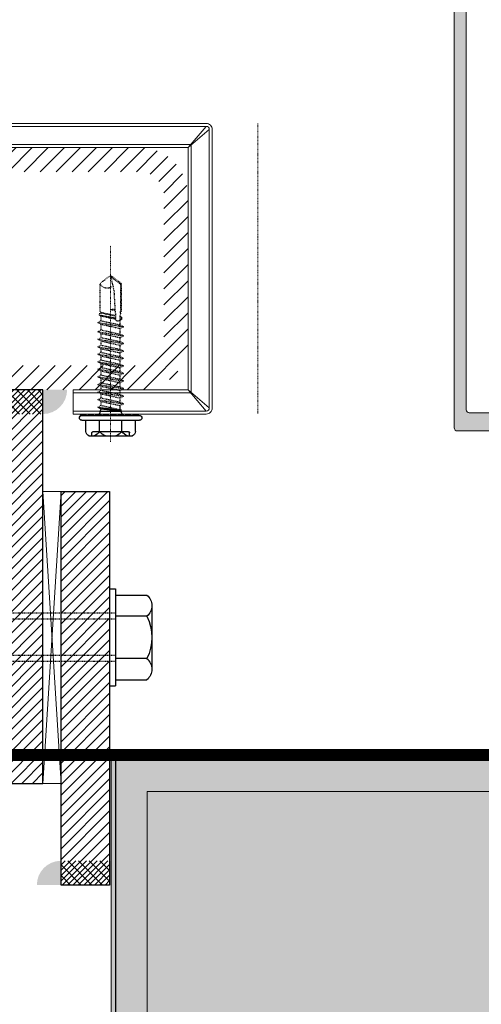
# Model space of a CAD drawing. Header units: millimetres. Extents: x -226731 to 126254, y -16359 to 60195.
# Tile 179 of 256: x -154224 to -154147, y 20683 to 20846. Entities that reach past the tile are written whole.
import ezdxf

# ---------------------------------------------------------------- set-up
doc = ezdxf.new("R2010")
doc.units = ezdxf.units.MM
doc.header["$LTSCALE"] = 0.1
doc.header["$MEASUREMENT"] = 0
doc.linetypes.add('CENTER', pattern=[2, 1.25, -0.25, 0.25, -0.25])
doc.linetypes.add('HIDDEN', pattern=[0.375, 0.25, -0.125])
for name, color, linetype, lineweight in [('01. Aluminium (Main Structure)', 6, 'Continuous', 5), ('0_CCE_ FF_SIDE WALL SPRINKLER', 6, 'Continuous', 0), ('2_Centerline', 1, 'CENTER', 15), ('3_Hatch', 8, 'Continuous', 0), ('5. ACP', 4, 'Continuous', 13), ('COLUMN', 5, 'Continuous', 0), ('HATCH', 9, 'Continuous', 0), ('S2-Civil plan', 5, 'Continuous', 5), ('SPRINKLER COVERAGE AREA', 1, 'Continuous', 9)]:
    doc.layers.add(name, color=color, linetype=linetype, lineweight=lineweight)
for name, color, linetype in [('8_M-Steel', 32, 'Continuous'), ('9_Screws-Anchors', 1, 'Continuous'), ('DRY WALL LINE', 1, 'Continuous'), ('FIRE FIGHTING SERVICES', 5, 'Continuous'), ('HARDWARES', 7, 'Continuous'), ('NPC-P-Waste Water Pipe', 5, 'Continuous')]:
    doc.layers.add(name, color=color, linetype=linetype)
doc.layers.add('V.PORT', color=3, linetype='Continuous', plot=False)

# ---------------------------------------------------------------- blocks, each defined once
blk = doc.blocks.new('A$C768C5112')
at = {"layer": '3_Hatch'}
h = blk.add_hatch(color=8, dxfattribs=at)
h.dxf.hatch_style = 1
h.paths.add_polyline_path([(-4.22, -41.99), (-3.91, -41.67), (-3.91, -37.71), (-4.5, -36.68), (-4.5, -2.49), (-4.46, -2.3), (-4.35, -2.14), (-4.21, -2.03), (-4, -1.99), (4, -1.99), (4.19, -2.03), (4.35, -2.14), (4.46, -2.3), (4.52, -2.49), (4.52, -36.68), (3.89, -37.71), (3.89, -41.67), (4.21, -41.99), (4.3, -42.13), (4.3, -42.28), (4.21, -42.42), (3.89, -42.72), (3.89, -46.68), (4.52, -47.71), (4.52, -53.71), (4.46, -53.89), (4.35, -54.05), (4.19, -54.16), (4, -54.2), (-4, -54.2), (-4.21, -54.16), (-4.35, -54.05), (-4.46, -53.89), (-4.5, -53.71), (-4.5, -47.71), (-3.91, -46.68), (-3.91, -42.72), (-4.22, -42.42), (-4.28, -42.28), (-4.28, -42.13)], flags=16)
h.paths.add_polyline_path([(10.04, -54.02), (9.98, -54.2), (9.97, -54.38), (9.86, -54.55), (9.69, -54.66), (9.51, -54.69), (7, -54.69), (6.82, -54.66), (6.64, -54.55), (6.53, -54.38), (6.51, -54.2), (6.51, -2.49), (6.53, -2.3), (6.64, -2.14), (6.82, -2.03), (7, -1.99), (11.89, -1.99), (12.18, -1.68), (12.33, -1.59), (12.47, -1.59), (12.6, -1.68), (12.93, -1.99), (27.5, -1.99), (27.69, -2.03), (27.87, -2.14), (27.96, -2.3), (28, -2.49), (28, -6.99), (27.96, -7.19), (27.87, -7.35), (27.69, -7.46), (27.5, -7.5), (18.82, -7.5), (18.62, -7.53), (18.45, -7.64), (18.34, -7.81), (18.3, -8.01), (18.3, -13.48), (18.34, -13.68), (18.45, -13.86), (18.62, -13.95), (18.82, -13.99), (21.8, -13.99), (22, -13.95), (22.16, -13.86), (22.27, -13.68), (22.29, -13.48), (22.29, -13), (22.27, -12.8), (22.16, -12.65), (22, -12.54), (21.8, -12.49), (20.81, -12.49), (20.61, -12.45), (20.46, -12.34), (20.35, -12.2), (20.3, -12), (20.3, -10), (20.35, -9.8), (20.46, -9.66), (20.61, -9.55), (20.81, -9.49), (23.64, -9.49), (23.94, -9.18), (24.08, -9.11), (24.23, -9.11), (24.36, -9.18), (24.69, -9.49), (27.5, -9.49), (27.69, -9.55), (27.87, -9.66), (27.96, -9.8), (28, -10), (28, -12), (27.96, -12.2), (27.87, -12.34), (27.69, -12.45), (27.5, -12.49), (26.52, -12.49), (26.31, -12.54), (26.17, -12.65), (26.06, -12.8), (26, -13), (26, -13.48), (26.06, -13.68), (26.17, -13.86), (26.31, -13.95), (26.52, -13.99), (29.51, -13.99), (29.7, -13.95), (29.86, -13.86), (29.97, -13.68), (29.99, -13.48), (29.97, 81), (29.86, 81.19), (29.78, 81.24), (29.7, 81.3), (29.61, 81.31), (29.51, 81.32), (-29.51, 81.32), (-29.71, 81.3), (-29.86, 81.19), (-29.97, 81), (-30.01, 80.84), (-30.01, -13.48), (-29.97, -13.68), (-29.86, -13.86), (-29.71, -13.95), (-29.51, -13.99), (-26.5, -13.99), (-26.31, -13.95), (-26.15, -13.86), (-26.04, -13.68), (-26, -13.48), (-26, -13), (-26.04, -12.8), (-26.15, -12.65), (-26.31, -12.54), (-26.5, -12.49), (-27.52, -12.49), (-27.69, -12.45), (-27.87, -12.34), (-27.98, -12.2), (-28.01, -12), (-28.01, -10), (-27.98, -9.8), (-27.87, -9.66), (-27.69, -9.55), (-27.52, -9.49), (-24.69, -9.49), (-24.37, -9.18), (-24.25, -9.11), (-24.06, -9.11), (-23.94, -9.18), (-23.63, -9.49), (-20.81, -9.49), (-20.61, -9.55), (-20.44, -9.66), (-20.33, -9.8), (-20.3, -10), (-20.3, -12), (-20.33, -12.2), (-20.44, -12.34), (-20.61, -12.45), (-20.81, -12.49), (-21.82, -12.49), (-22.02, -12.54), (-22.16, -12.65), (-22.27, -12.8), (-22.31, -13), (-22.31, -13.48), (-22.27, -13.68), (-22.16, -13.86), (-22.02, -13.95), (-21.82, -13.99), (-18.8, -13.99), (-18.61, -13.95), (-18.45, -13.86), (-18.34, -13.68), (-18.3, -13.48), (-18.3, -8.01), (-18.34, -7.81), (-18.45, -7.64), (-18.61, -7.53), (-18.8, -7.5), (-27.52, -7.5), (-27.69, -7.46), (-27.87, -7.35), (-27.98, -7.19), (-28.01, -6.99), (-28.01, -2.49), (-27.98, -2.3), (-27.87, -2.14), (-27.69, -2.03), (-27.52, -1.99), (-12.93, -1.99), (-12.62, -1.68), (-12.49, -1.59), (-12.34, -1.59), (-12.18, -1.68), (-11.87, -1.99), (-7, -1.99), (-6.8, -2.03), (-6.66, -2.14), (-6.55, -2.3), (-6.51, -2.49), (-6.51, -54.2), (-6.55, -54.38), (-6.66, -54.55), (-6.8, -54.66), (-7, -54.69), (-9.51, -54.69), (-9.71, -54.66), (-9.86, -54.55), (-9.97, -54.38), (-10, -54.2), (-10.04, -54.02), (-10.15, -53.83), (-10.31, -53.72), (-10.5, -53.71), (-11.5, -53.71), (-11.7, -53.72), (-11.85, -53.83), (-11.96, -54.02), (-12.01, -54.2), (-12.01, -56.21), (-11.96, -56.4), (-11.85, -56.56), (-11.7, -56.67), (-11.5, -56.69), (-0.53, -56.69), (-0.2, -56.4), (-0.07, -56.32), (0.07, -56.32), (0.22, -56.4), (0.51, -56.69), (11.5, -56.69), (11.69, -56.67), (11.85, -56.56), (11.96, -56.4), (12.01, -56.21), (12.01, -54.2), (11.96, -54.02), (11.85, -53.83), (11.69, -53.72), (11.5, -53.71), (10.5, -53.71), (10.3, -53.72), (10.15, -53.83)])
h.paths.add_polyline_path([(28, 77.82), (27.96, 78.01), (27.87, 78.19), (27.69, 78.3), (27.5, 78.33), (-27.52, 78.33), (-27.69, 78.3), (-27.87, 78.19), (-27.98, 78.01), (-28.01, 77.82), (-28.01, 0.51), (-27.98, 0.31), (-27.87, 0.16), (-27.69, 0.05), (-27.52, 0), (27.5, 0), (27.69, 0.05), (27.87, 0.16), (27.96, 0.31), (28, 0.51)], flags=16)
at = {"layer": '01. Aluminium (Main Structure)', "color": 8, "linetype": 'ByBlock'}
for p, q in [((-29.71, 81.3), (-29.51, 81.32)), ((-29.51, 81.32), (29.51, 81.32)), ((29.51, 81.32), (29.7, 81.3)), ((-30.01, 80.84), (-29.97, 81)), ((-30.01, -13.48), (-30.01, 80.84)), ((-29.97, 81), (-29.86, 81.19)), ((-29.86, 81.19), (-29.71, 81.3)), ((29.7, 81.3), (29.86, 81.19)), ((29.86, 81.19), (29.97, 81)), ((29.97, 81), (29.99, 80.84)), ((29.99, 80.84), (29.99, -13.48)), ((-27.98, 78.01), (-27.87, 78.19)), ((-27.87, 78.19), (-27.69, 78.3)), ((-27.69, 78.3), (-27.52, 78.33)), ((-27.52, 78.33), (27.5, 78.33)), ((27.5, 78.33), (27.69, 78.3)), ((27.69, 78.3), (27.87, 78.19)), ((27.87, 78.19), (27.96, 78.01)), ((-28.01, 77.82), (-27.98, 78.01)), ((-28.01, 0.51), (-28.01, 77.82)), ((27.96, 78.01), (28, 77.82)), ((28, 77.82), (28, 0.51)), ((-27.98, 0.31), (-28.01, 0.51)), ((-27.87, 0.16), (-27.98, 0.31)), ((-27.69, 0.05), (-27.87, 0.16)), ((-27.52, 0), (-27.69, 0.05)), ((27.5, 0), (-27.52, 0)), ((27.69, 0.05), (27.5, 0)), ((27.87, 0.16), (27.69, 0.05)), ((27.96, 0.31), (27.87, 0.16)), ((28, 0.51), (27.96, 0.31)), ((-12.62, -1.68), (-12.49, -1.59)), ((-12.49, -1.59), (-12.34, -1.59)), ((-12.34, -1.59), (-12.18, -1.68)), ((12.18, -1.68), (12.33, -1.59)), ((12.33, -1.59), (12.47, -1.59)), ((12.47, -1.59), (12.6, -1.68)), ((-28.01, -2.49), (-27.98, -2.3)), ((-28.01, -6.99), (-28.01, -2.49)), ((-27.98, -2.3), (-27.87, -2.14)), ((-27.87, -2.14), (-27.69, -2.03)), ((-27.69, -2.03), (-27.52, -1.99)), ((-27.52, -1.99), (-12.93, -1.99)), ((-12.93, -1.99), (-12.62, -1.68)), ((-12.18, -1.68), (-11.87, -1.99)), ((-11.87, -1.99), (-7, -1.99)), ((-7, -1.99), (-6.8, -2.03)), ((-6.8, -2.03), (-6.66, -2.14)), ((-6.66, -2.14), (-6.55, -2.3)), ((-6.55, -2.3), (-6.51, -2.49)), ((-6.51, -2.49), (-6.51, -54.2)), ((-4.5, -2.49), (-4.46, -2.3)), ((-4.5, -36.68), (-4.5, -2.49)), ((-4.46, -2.3), (-4.35, -2.14)), ((-4.35, -2.14), (-4.21, -2.03)), ((-4.21, -2.03), (-4, -1.99)), ((-4, -1.99), (4, -1.99)), ((4, -1.99), (4.19, -2.03)), ((4.19, -2.03), (4.35, -2.14)), ((4.35, -2.14), (4.46, -2.3)), ((4.46, -2.3), (4.52, -2.49)), ((4.52, -2.49), (4.52, -36.68)), ((6.51, -2.49), (6.53, -2.3)), ((6.51, -54.2), (6.51, -2.49)), ((6.53, -2.3), (6.64, -2.14)), ((6.64, -2.14), (6.82, -2.03)), ((6.82, -2.03), (7, -1.99)), ((7, -1.99), (11.89, -1.99)), ((11.89, -1.99), (12.18, -1.68)), ((12.6, -1.68), (12.93, -1.99)), ((12.93, -1.99), (27.5, -1.99)), ((27.5, -1.99), (27.69, -2.03)), ((27.69, -2.03), (27.87, -2.14)), ((27.87, -2.14), (27.96, -2.3)), ((27.96, -2.3), (28, -2.49)), ((28, -2.49), (28, -6.99)), ((-27.98, -7.19), (-28.01, -6.99)), ((-27.87, -7.35), (-27.98, -7.19)), ((-27.69, -7.46), (-27.87, -7.35)), ((-27.52, -7.5), (-27.69, -7.46)), ((-18.8, -7.5), (-27.52, -7.5)), ((-18.8, -7.5), (-18.61, -7.53)), ((-18.61, -7.53), (-18.45, -7.64)), ((-18.45, -7.64), (-18.34, -7.81)), ((-18.34, -7.81), (-18.3, -8.01)), ((-18.3, -8.01), (-18.3, -13.48)), ((18.3, -8.01), (18.34, -7.81)), ((18.3, -8.01), (18.3, -13.48)), ((18.34, -7.81), (18.45, -7.64)), ((18.45, -7.64), (18.62, -7.53)), ((18.62, -7.53), (18.82, -7.5)), ((27.5, -7.5), (18.82, -7.5)), ((27.69, -7.46), (27.5, -7.5)), ((27.87, -7.35), (27.69, -7.46)), ((27.96, -7.19), (27.87, -7.35)), ((28, -6.99), (27.96, -7.19)), ((-27.98, -9.8), (-27.87, -9.66)), ((-27.87, -9.66), (-27.69, -9.55)), ((-27.69, -9.55), (-27.52, -9.49)), ((-27.52, -9.49), (-24.69, -9.49)), ((-24.69, -9.49), (-24.37, -9.18)), ((-24.37, -9.18), (-24.25, -9.11)), ((-24.25, -9.11), (-24.06, -9.11)), ((-24.06, -9.11), (-23.94, -9.18)), ((-23.94, -9.18), (-23.63, -9.49)), ((-23.63, -9.49), (-20.81, -9.49)), ((-20.81, -9.49), (-20.61, -9.55)), ((-20.61, -9.55), (-20.44, -9.66)), ((-20.44, -9.66), (-20.33, -9.8)), ((20.35, -9.8), (20.46, -9.66)), ((20.46, -9.66), (20.61, -9.55)), ((20.61, -9.55), (20.81, -9.49)), ((20.81, -9.49), (23.64, -9.49)), ((23.64, -9.49), (23.94, -9.18)), ((23.94, -9.18), (24.08, -9.11)), ((24.08, -9.11), (24.23, -9.11)), ((24.23, -9.11), (24.36, -9.18)), ((24.36, -9.18), (24.69, -9.49)), ((24.69, -9.49), (27.5, -9.49)), ((27.5, -9.49), (27.69, -9.55)), ((27.69, -9.55), (27.87, -9.66)), ((27.87, -9.66), (27.96, -9.8)), ((-28.01, -10), (-27.98, -9.8)), ((-28.01, -12), (-28.01, -10)), ((-20.33, -9.8), (-20.3, -10)), ((-20.3, -10), (-20.3, -12)), ((20.3, -10), (20.35, -9.8)), ((20.3, -12), (20.3, -10)), ((27.96, -9.8), (28, -10)), ((28, -10), (28, -12)), ((-27.98, -12.2), (-28.01, -12)), ((-27.87, -12.34), (-27.98, -12.2)), ((-27.69, -12.45), (-27.87, -12.34)), ((-27.52, -12.49), (-27.69, -12.45)), ((-26.5, -12.49), (-27.52, -12.49)), ((-26.5, -12.49), (-26.31, -12.54)), ((-26.31, -12.54), (-26.15, -12.65)), ((-26.15, -12.65), (-26.04, -12.8)), ((-26.04, -12.8), (-26, -13)), ((-26, -13), (-26, -13.48)), ((-22.31, -13), (-22.27, -12.8)), ((-22.31, -13), (-22.31, -13.48)), ((-22.27, -12.8), (-22.16, -12.65)), ((-22.16, -12.65), (-22.02, -12.54)), ((-22.02, -12.54), (-21.82, -12.49)), ((-20.81, -12.49), (-21.82, -12.49)), ((-20.61, -12.45), (-20.81, -12.49)), ((-20.44, -12.34), (-20.61, -12.45)), ((-20.33, -12.2), (-20.44, -12.34)), ((-20.3, -12), (-20.33, -12.2)), ((20.35, -12.2), (20.3, -12)), ((20.46, -12.34), (20.35, -12.2)), ((20.61, -12.45), (20.46, -12.34)), ((20.81, -12.49), (20.61, -12.45)), ((21.8, -12.49), (20.81, -12.49)), ((21.8, -12.49), (22, -12.54)), ((22, -12.54), (22.16, -12.65)), ((22.16, -12.65), (22.27, -12.8)), ((22.27, -12.8), (22.29, -13)), ((22.29, -13), (22.29, -13.48)), ((26, -13), (26.06, -12.8)), ((26, -13), (26, -13.48)), ((26.06, -12.8), (26.17, -12.65)), ((26.17, -12.65), (26.31, -12.54)), ((26.31, -12.54), (26.52, -12.49)), ((27.5, -12.49), (26.52, -12.49)), ((27.69, -12.45), (27.5, -12.49)), ((27.87, -12.34), (27.69, -12.45)), ((27.96, -12.2), (27.87, -12.34)), ((28, -12), (27.96, -12.2)), ((-29.97, -13.68), (-30.01, -13.48)), ((-29.86, -13.86), (-29.97, -13.68)), ((-29.71, -13.95), (-29.86, -13.86)), ((-29.51, -13.99), (-29.71, -13.95)), ((-26.5, -13.99), (-29.51, -13.99)), ((-26.31, -13.95), (-26.5, -13.99)), ((-26.15, -13.86), (-26.31, -13.95)), ((-26.04, -13.68), (-26.15, -13.86)), ((-26, -13.48), (-26.04, -13.68)), ((-22.27, -13.68), (-22.31, -13.48)), ((-22.16, -13.86), (-22.27, -13.68)), ((-22.02, -13.95), (-22.16, -13.86)), ((-21.82, -13.99), (-22.02, -13.95)), ((-18.8, -13.99), (-21.82, -13.99)), ((-18.61, -13.95), (-18.8, -13.99)), ((-18.45, -13.86), (-18.61, -13.95)), ((-18.34, -13.68), (-18.45, -13.86)), ((-18.3, -13.48), (-18.34, -13.68)), ((18.34, -13.68), (18.3, -13.48)), ((18.45, -13.86), (18.34, -13.68)), ((18.62, -13.95), (18.45, -13.86)), ((18.82, -13.99), (18.62, -13.95)), ((18.82, -13.99), (21.8, -13.99)), ((22, -13.95), (21.8, -13.99)), ((22.16, -13.86), (22, -13.95)), ((22.27, -13.68), (22.16, -13.86)), ((22.29, -13.48), (22.27, -13.68)), ((26.06, -13.68), (26, -13.48)), ((26.17, -13.86), (26.06, -13.68)), ((26.31, -13.95), (26.17, -13.86)), ((26.52, -13.99), (26.31, -13.95)), ((26.52, -13.99), (29.51, -13.99)), ((29.7, -13.95), (29.51, -13.99)), ((29.86, -13.86), (29.7, -13.95)), ((29.97, -13.68), (29.86, -13.86)), ((29.99, -13.48), (29.97, -13.68)), ((-3.91, -37.71), (-4.5, -36.68)), ((4.52, -36.68), (3.89, -37.71)), ((-3.91, -41.67), (-3.91, -37.71)), ((3.89, -37.71), (3.89, -41.67)), ((-4.28, -42.13), (-4.22, -41.99)), ((-4.28, -42.28), (-4.28, -42.13)), ((-4.22, -42.42), (-4.28, -42.28)), ((-4.22, -41.99), (-3.91, -41.67)), ((3.89, -41.67), (4.21, -41.99)), ((4.21, -41.99), (4.3, -42.13)), ((4.3, -42.28), (4.21, -42.42)), ((4.3, -42.13), (4.3, -42.28)), ((-3.91, -42.72), (-4.22, -42.42)), ((-3.91, -46.68), (-3.91, -42.72)), ((4.21, -42.42), (3.89, -42.72)), ((3.89, -42.72), (3.89, -46.68)), ((-4.5, -47.71), (-3.91, -46.68)), ((3.89, -46.68), (4.52, -47.71)), ((-4.5, -53.71), (-4.5, -47.71)), ((4.52, -47.71), (4.52, -53.71)), ((-12.01, -54.2), (-11.96, -54.02)), ((-12.01, -56.21), (-12.01, -54.2)), ((-11.96, -54.02), (-11.85, -53.83)), ((-11.85, -53.83), (-11.7, -53.72)), ((-11.7, -53.72), (-11.5, -53.71)), ((-11.5, -53.71), (-10.5, -53.71)), ((-10.5, -53.71), (-10.31, -53.72)), ((-10.31, -53.72), (-10.15, -53.83)), ((-10.15, -53.83), (-10.04, -54.02)), ((-10.04, -54.02), (-10, -54.2)), ((-9.97, -54.38), (-10, -54.2)), ((-9.86, -54.55), (-9.97, -54.38)), ((-9.71, -54.66), (-9.86, -54.55)), ((-9.51, -54.69), (-9.71, -54.66)), ((-7, -54.69), (-9.51, -54.69)), ((-6.8, -54.66), (-7, -54.69)), ((-6.66, -54.55), (-6.8, -54.66)), ((-6.55, -54.38), (-6.66, -54.55)), ((-6.51, -54.2), (-6.55, -54.38)), ((-4.46, -53.89), (-4.5, -53.71)), ((-4.35, -54.05), (-4.46, -53.89)), ((-4.21, -54.16), (-4.35, -54.05)), ((-4, -54.2), (-4.21, -54.16)), ((4, -54.2), (-4, -54.2)), ((4.19, -54.16), (4, -54.2)), ((4.35, -54.05), (4.19, -54.16)), ((4.46, -53.89), (4.35, -54.05)), ((4.52, -53.71), (4.46, -53.89)), ((6.53, -54.38), (6.51, -54.2)), ((6.64, -54.55), (6.53, -54.38)), ((6.82, -54.66), (6.64, -54.55)), ((7, -54.69), (6.82, -54.66)), ((9.51, -54.69), (7, -54.69)), ((9.69, -54.66), (9.51, -54.69)), ((9.86, -54.55), (9.69, -54.66)), ((9.97, -54.38), (9.86, -54.55)), ((9.98, -54.2), (9.97, -54.38)), ((9.98, -54.2), (10.04, -54.02)), ((10.04, -54.02), (10.15, -53.83)), ((10.15, -53.83), (10.3, -53.72)), ((10.3, -53.72), (10.5, -53.71)), ((10.5, -53.71), (11.5, -53.71)), ((11.5, -53.71), (11.69, -53.72)), ((11.69, -53.72), (11.85, -53.83)), ((11.85, -53.83), (11.96, -54.02)), ((11.96, -54.02), (12.01, -54.2)), ((12.01, -54.2), (12.01, -56.21)), ((-11.96, -56.4), (-12.01, -56.21)), ((-11.85, -56.56), (-11.96, -56.4)), ((-11.7, -56.67), (-11.85, -56.56)), ((-11.5, -56.69), (-11.7, -56.67)), ((-11.5, -56.69), (-0.53, -56.69)), ((-0.53, -56.69), (-0.2, -56.4)), ((-0.2, -56.4), (-0.07, -56.32)), ((-0.07, -56.32), (0.07, -56.32)), ((0.07, -56.32), (0.22, -56.4)), ((0.22, -56.4), (0.51, -56.69)), ((0.51, -56.69), (11.5, -56.69)), ((11.69, -56.67), (11.5, -56.69)), ((11.85, -56.56), (11.69, -56.67)), ((11.96, -56.4), (11.85, -56.56)), ((12.01, -56.21), (11.96, -56.4))]:
    blk.add_line(p, q, dxfattribs=at)
blk = doc.blocks.new('*U435')
at = {"layer": '3_Hatch', "color": 8, "xscale": -1}
blk.add_blockref('A$C768C5112', (0, 119.46), dxfattribs=at)
blk = doc.blocks.new('A$C77ddd433')
at = {"layer": '2_Centerline', "color": 8, "linetype": 'CENTER', "ltscale": 0.25}
blk.add_lwpolyline([(0, -4.59), (0, 27.82)], dxfattribs=at)
at = {"layer": 'HARDWARES', "color": 8, "linetype": 'HIDDEN'}
for p, q in [((-1.72, 21.58), (-0.13, 22.79)), ((0.02, 22.79), (-0.6, 20.12)), ((0.16, 22.79), (-0.13, 22.79)), ((1.75, 21.58), (0.16, 22.79)), ((-1.72, 21.58), (-1.72, 17.21)), ((-0.01, 22.69), (-1.61, 21.45)), ((-1.61, 21.45), (-1.61, 17.1)), ((1.76, 16.95), (1.76, 21.57)), ((-0.79, 16.68), (-0.6, 20.12)), ((-1.62, 17.05), (-1.8, 17.02)), ((-1.76, 17), (-1.8, 17.02)), ((-1.79, 16.98), (-1.76, 17)), ((-1.79, 16.98), (-1.61, 16.91)), ((-1.72, 17.21), (-1.63, 17.07)), ((-1.61, 16.65), (-1.62, 17.05)), ((-1.62, 16.66), (-1.59, 16.28)), ((-1.59, 15.59), (-1.59, 16.39)), ((-0.79, 16.68), (-0.82, 15.7)), ((1.84, 16.35), (-0.79, 15.86)), ((1.79, 16.34), (-0.79, 15.86)), ((1.62, 16.81), (-0.77, 16.28)), ((-0.77, 16.17), (1.76, 16.7)), ((-0.77, 16.17), (1.77, 16.7)), ((-0.76, 17.28), (-0.25, 17.28)), ((-0.08, 17.28), (-0.73, 17.18)), ((-0.08, 17.28), (-0.73, 17.12)), ((1.84, 16.35), (1.59, 16.21)), ((1.62, 16.81), (1.76, 16.95)), ((1.62, 16.81), (1.77, 16.7)), ((1.84, 16.35), (1.77, 16.7)), ((2.1, 15.12), (-2.1, 14.42)), ((-2.1, 14.42), (-1.59, 14.72)), ((-1.86, 15.94), (-1.59, 16.1)), ((-1.86, 15.94), (-1.61, 16)), ((-1.84, 15.66), (-1.86, 15.94)), ((-1.61, 15.7), (-1.84, 15.66)), ((-1.84, 15.66), (-1.59, 15.52)), ((-1.61, 15.66), (-1.61, 15.66)), ((-1.59, 14.72), (-1.59, 15.52)), ((1.59, 15.41), (-1.59, 14.72)), ((1.59, 14.83), (-1.59, 14.13)), ((1.59, 16.21), (-0.79, 15.69)), ((1.59, 15.41), (1.59, 16.21)), ((2.1, 15.12), (1.59, 15.41)), ((2.1, 15.12), (1.59, 14.83)), ((1.59, 13.93), (1.59, 14.83)), ((1.76, 15.43), (1.76, 15.44)), ((1.79, 15.05), (1.79, 15.07)), ((-1.43, 14.53), (-2.1, 14.42)), ((-2.1, 14.42), (-1.59, 14.13)), ((2.1, 13.6), (-2.1, 12.91)), ((-2.1, 12.91), (-1.59, 13.2)), ((-1.59, 13.2), (-1.59, 14.13)), ((1.59, 13.9), (-1.59, 13.2)), ((1.59, 13.9), (-1.59, 13.2)), ((-1.59, 13.2), (-1.59, 13.88)), ((1.59, 13.31), (-1.59, 12.62)), ((2.1, 13.6), (1.59, 13.9)), ((2.1, 13.6), (1.59, 13.9)), ((2.1, 13.6), (1.59, 13.31)), ((1.59, 12.67), (1.59, 13.31)), ((-2.1, 12.91), (-1.59, 12.62)), ((2.1, 12.35), (-2.1, 11.66)), ((-2.1, 11.66), (-1.59, 11.95)), ((-2.1, 11.66), (-1.59, 11.36)), ((1.59, 12.64), (-1.59, 11.95)), ((-1.59, 11.95), (-1.59, 12.62)), ((1.59, 12.06), (-1.59, 11.36)), ((2.1, 12.35), (1.59, 12.64)), ((2.1, 12.35), (1.59, 12.06)), ((1.59, 11.41), (1.59, 12.06)), ((2.1, 11.09), (-2.1, 10.4)), ((-2.1, 10.4), (-1.59, 10.69)), ((-2.1, 10.4), (-1.59, 10.11)), ((2.1, 9.89), (-2.1, 9.2)), ((2.1, 9.89), (-2.1, 9.2)), ((1.59, 11.38), (-1.59, 10.69)), ((-1.59, 10.69), (-1.59, 11.36)), ((1.59, 10.8), (-1.59, 10.11)), ((1.59, 10.18), (-1.59, 9.49)), ((1.59, 10.18), (-1.59, 9.49)), ((-1.59, 9.49), (-1.59, 10.16)), ((2.1, 11.09), (1.59, 11.38)), ((2.1, 11.09), (1.59, 10.8)), ((1.59, 10.21), (1.59, 10.85)), ((2.1, 9.89), (1.59, 10.18)), ((2.1, 9.89), (1.59, 9.6)), ((2.1, 9.89), (1.59, 9.6)), ((-2.1, 9.2), (-1.59, 9.49)), ((-2.1, 9.2), (-1.59, 9.49)), ((-2.1, 9.2), (-1.59, 8.9)), ((2.1, 8.63), (-2.1, 7.94)), ((-2.1, 7.94), (-1.59, 8.23)), ((1.59, 9.6), (-1.59, 8.9)), ((1.59, 9.6), (-1.59, 8.9)), ((1.59, 8.92), (-1.59, 8.23)), ((-1.59, 8.23), (-1.59, 8.9)), ((1.59, 8.37), (-1.59, 7.68)), ((1.59, 8.34), (-1.59, 7.65)), ((1.59, 8.96), (1.59, 9.6)), ((1.59, 8.96), (1.59, 9.6)), ((2.1, 8.63), (1.59, 8.92)), ((2.1, 8.63), (1.59, 8.34)), ((1.59, 7.73), (1.59, 8.37)), ((1.59, 7.7), (1.59, 8.34)), ((-2.1, 7.97), (-1.59, 7.68)), ((2.1, 7.41), (-2.1, 6.71)), ((-2.1, 6.71), (-1.59, 7.01)), ((-2.1, 6.71), (-1.59, 6.42)), ((1.59, 7.7), (-1.59, 7.01)), ((-1.59, 7.01), (-1.59, 7.68)), ((1.59, 7.12), (-1.59, 6.42)), ((2.1, 7.41), (1.59, 7.7)), ((2.1, 7.41), (1.59, 7.12)), ((1.59, 6.47), (1.59, 7.12)), ((2.1, 6.15), (-2.1, 5.46)), ((-2.1, 5.46), (-1.59, 5.75)), ((-2.1, 5.46), (-1.59, 5.17)), ((2.1, 4.89), (-2.1, 4.2)), ((1.59, 6.44), (-1.59, 5.75)), ((-1.59, 5.75), (-1.59, 6.42)), ((1.59, 5.86), (-1.59, 5.17)), ((1.59, 5.18), (-1.59, 4.49)), ((-1.59, 4.49), (-1.59, 5.17)), ((2.1, 6.15), (1.59, 6.44)), ((2.1, 6.15), (1.59, 5.86)), ((1.59, 5.22), (1.59, 5.86)), ((2.1, 4.89), (1.59, 5.18)), ((2.1, 4.89), (1.59, 4.6)), ((-2.1, 4.2), (-1.59, 4.49)), ((-2.1, 4.2), (-1.59, 3.91)), ((2.1, 3.64), (-2.1, 2.94)), ((1.59, 4.6), (-1.59, 3.91)), ((1.59, 3.93), (-1.59, 3.24)), ((-1.59, 3.24), (-1.59, 3.91)), ((1.59, 3.35), (-1.59, 2.65)), ((1.59, 3.96), (1.59, 4.6)), ((2.1, 3.64), (1.59, 3.93)), ((2.1, 3.64), (1.59, 3.35)), ((1.59, 2.7), (1.59, 3.35)), ((-2.1, 2.94), (-1.59, 3.24)), ((-2.1, 2.94), (-1.59, 2.65)), ((2.1, 2.38), (-2.1, 1.69)), ((-2.1, 1.69), (-1.59, 1.98)), ((-2.1, 1.69), (-1.59, 1.4)), ((1.59, 2.67), (-1.59, 1.98)), ((-1.59, 1.98), (-1.59, 2.65)), ((1.59, 2.09), (-1.59, 1.4)), ((2.1, 2.38), (1.59, 2.67)), ((2.1, 2.38), (1.59, 2.09)), ((1.59, 1.43), (1.59, 2.08)), ((1.59, 1.43), (-1.59, 0.71)), ((2.1, 1.14), (1.59, 1.43))]:
    blk.add_line(p, q, dxfattribs=at)
at = {"layer": 'HARDWARES', "color": 8}
for p, q in [((2.1, 1.14), (-1.8, 0.55)), ((-1.8, 0.55), (-1.61, 0.61)), ((-1.59, 0.5), (-1.8, 0.55)), ((2.1, 1.14), (-1.77, 0.64)), ((-1.77, 0.64), (-1.59, 0.71)), ((-1.61, 0.61), (-1.77, 0.64)), ((-1.75, 0.42), (-1.6, 0.49)), ((-1.75, 0.42), (1.75, 0.42)), ((1.56, 0.85), (-1.6, 0.49)), ((-1.59, 0.71), (-1.59, 1.38)), ((2.1, 1.14), (1.56, 0.85)), ((1.75, 0.42), (1.56, 0.85)), ((-3.79, -0.01), (-4.92, -0.26)), ((4.78, -0.26), (-4.78, -0.26)), ((4.78, -1.02), (-4.78, -1.02)), ((-4.11, -2.89), (-4.11, -1.02)), ((3.81, -0.26), (-3.81, -0.26)), ((-3.69, -0.26), (-3.79, -0.01)), ((-2.56, -0.01), (-3.69, -0.26)), ((3.21, -0.26), (-3.21, -0.26)), ((3.21, -0.26), (-3.21, -0.26)), ((-2.45, -0.26), (-2.56, -0.01)), ((-1.33, -0.01), (-2.45, -0.26)), ((-1.83, -2.93), (-1.83, -1.02)), ((-1.22, -0.26), (-1.33, -0.01)), ((-0.09, -0.01), (-1.22, -0.26)), ((-0.2, -0.28), (-0.2, -0.28)), ((0.01, -0.26), (-0.09, -0.01)), ((0, -0.26), (0, -0.23)), ((1.14, -0.01), (0.01, -0.26)), ((1.25, -0.26), (1.14, -0.01)), ((2.37, -0.01), (1.25, -0.26)), ((1.82, -2.89), (1.82, -1.02)), ((2.48, -0.26), (2.37, -0.01)), ((3.61, -0.01), (2.48, -0.26)), ((3.72, -0.26), (3.61, -0.01)), ((4.84, -0.01), (3.72, -0.26)), ((4.11, -2.89), (4.11, -1.02)), ((4.97, -0.31), (4.84, -0.01)), ((5.16, -0.64), (5.16, -0.64)), ((-3.13, -3.59), (-3.13, -3.08)), ((2.96, -2.91), (-2.96, -2.91)), ((3.13, -3.59), (3.13, -3.08)), ((3.61, -3.59), (-3.61, -3.59))]:
    blk.add_line(p, q, dxfattribs=at)
at = {"layer": 'HARDWARES', "color": 8, "linetype": 'HIDDEN'}
for centre, radius, start, end in [((0.56, 22.06), 1.29, 224.1776, 338.0865), ((-1.35, 15.65), 0.249, 193.1798, 252.3079), ((-1.2, 15.71), 0.377, 232.4908, 358.8807)]:
    blk.add_arc(centre, radius, start, end, dxfattribs=at)
at = {"layer": 'HARDWARES', "color": 8}
for centre, radius, start, end in [((-2.43, 0.42), 0.677, 298.4421, 0), ((2.43, 0.42), 0.677, 180, 229.3695), ((-4.78, -0.64), 0.381, 90, 180), ((-4.78, -0.64), 0.381, 180, 270), ((4.78, -0.64), 0.381, 0, 90), ((4.78, -0.64), 0.381, 270, 0), ((-3.12, -2.71), 1.01, 190.7491, 240.7809), ((-2.96, -3.08), 0.169, 90, 180), ((-3.37, -1.76), 1.91, 287.0378, 324.0067), ((-0.28, -1.76), 1.91, 215.9933, 252.9622), ((0.28, -1.76), 1.91, 287.0378, 323.6813), ((3.36, -1.76), 1.91, 216.3187, 252.9622), ((2.96, -3.08), 0.169, 0, 90), ((3.12, -2.71), 1.01, 299.2191, 349.2509)]:
    blk.add_arc(centre, radius, start, end, dxfattribs=at)
blk = doc.blocks.new('M8FW')
at = {"layer": '9_Screws-Anchors', "color": 8, "linetype": 'ByBlock'}
for p, q in [((0, 8), (0, -8)), ((1, 8), (0, 8)), ((1, 8), (1, -8)), ((1, -8), (0, -8))]:
    blk.add_line(p, q, dxfattribs=at)
blk = doc.blocks.new('M8H')
at = {"layer": '9_Screws-Anchors', "color": 8, "linetype": 'ByBlock'}
for p, q in [((0, 7), (-5.19, 7)), ((0, 7), (0, -7)), ((-6, 5.25), (-6, -5.25)), ((-5.19, 3.5), (0, 3.5)), ((-5.19, -3.5), (0, -3.5)), ((0, -7), (-5.19, -7))]:
    blk.add_line(p, q, dxfattribs=at)
for centre, radius, start, end in [((-3.7, 5.25), 2.3, 130.5275, 229.4725), ((2, 0), 8, 154.0555, 205.9445), ((2, 0), 8, 154.0555, 205.9445), ((-3.7, -5.25), 2.3, 130.5275, 229.4725)]:
    blk.add_arc(centre, radius, start, end, dxfattribs=at)
blk = doc.blocks.new('*U439')
at = {"layer": '3_Hatch', "linetype": 'Continuous'}
h = blk.add_hatch(dxfattribs=at)
h.set_pattern_fill('ANSI31', color=8, scale=15, angle=180)
h.set_pattern_definition([(225, (6209245.7714, 2014878.983), (1.3258252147, -1.3258252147), [])])
edge = h.paths.add_edge_path(flags=16)
edge.add_line((36, -1184.5), (12, -1184.5))
edge.add_arc((12, -1180.5), 4, 180, 270, ccw=False)
edge.add_line((8, -1180.5), (8, -1156.5))
edge.add_arc((12, -1156.5), 4, 90, 180, ccw=False)
edge.add_line((12, -1152.5), (36, -1152.5))
edge.add_arc((36, -1156.5), 4, 0, 90, ccw=False)
edge.add_line((40, -1156.5), (40, -1180.5))
edge.add_arc((36, -1180.5), 4, 270, 360, ccw=False)
edge = h.paths.add_edge_path()
edge.add_line((12, -1188.5), (36, -1188.5))
edge.add_arc((36, -1180.5), 8, 270, 360)
edge.add_line((44, -1180.5), (44, -1156.5))
edge.add_arc((36, -1156.5), 8, 0, 90)
edge.add_line((36, -1148.5), (12, -1148.5))
edge.add_arc((12, -1156.5), 8, 90, 180)
edge.add_line((4, -1156.5), (4, -1180.5))
edge.add_arc((12, -1180.5), 8, 180, 270)
h = blk.add_hatch(dxfattribs=at)
h.set_pattern_fill('ANSI37', color=8, scale=10)
h.set_pattern_definition([(45, (-6208149.8174, -2015689.983), (-0.88388347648, 0.88388347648), []), (135, (-6208149.8174, -2015689.983), (-0.88388347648, -0.88388347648), [])])
h.paths.add_polyline_path([(48, -1164.5), (44, -1164.5), (44, -1156.5), (48, -1156.5)])
at = {"layer": '3_Hatch'}
h = blk.add_hatch(dxfattribs=at)
h.set_pattern_fill('ANSI31', color=8, scale=10)
h.set_pattern_definition([(45, (1e-10, 56.4376), (-0.8838835, 0.8838835), [])])
h.paths.add_polyline_path([(44, -1156.5), (109, -1156.5), (109, -1164.5), (44, -1164.5)])
at = {"layer": '3_Hatch', "linetype": 'Continuous'}
h = blk.add_hatch(color=8, dxfattribs=at)
h.dxf.hatch_style = 1
edge = h.paths.add_edge_path()
edge.add_arc((125.78, -1167.5), 4, 90, 180)
edge.add_line((121.78, -1167.5), (125.78, -1167.5))
edge.add_line((125.78, -1167.5), (125.78, -1163.5))
h = blk.add_hatch(color=8, dxfattribs=at)
h.dxf.hatch_style = 1
edge = h.paths.add_edge_path()
edge.add_arc((44, -1164.5), 4, 270, 360)
edge.add_line((48, -1164.5), (44, -1164.5))
edge.add_line((44, -1164.5), (44, -1168.5))
at = {"layer": '3_Hatch'}
h = blk.add_hatch(dxfattribs=at)
h.set_pattern_fill('ANSI31', color=8, scale=10)
h.set_pattern_definition([(45, (1e-10, 67.4376), (-0.8838835, 0.8838835), [])])
h.paths.add_polyline_path([(125.78, -1167.5), (60.78, -1167.5), (60.78, -1175.5), (125.78, -1175.5)])
at = {"layer": '3_Hatch', "linetype": 'Continuous'}
h = blk.add_hatch(dxfattribs=at)
h.set_pattern_fill('ANSI37', color=8, scale=10)
h.set_pattern_definition([(45, (-6208149.8174, -2015678.983), (-0.88388347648, 0.88388347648), []), (135, (-6208149.8174, -2015678.983), (-0.88388347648, -0.88388347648), [])])
h.paths.add_polyline_path([(121.78, -1175.5), (125.78, -1175.5), (125.78, -1167.5), (121.78, -1167.5)])
h = blk.add_hatch(color=8, dxfattribs=at)
h.dxf.hatch_style = 1
edge = h.paths.add_edge_path()
edge.add_arc((125.78, -1175.5), 4, 180, 270)
edge.add_line((125.78, -1179.5), (125.78, -1175.5))
edge.add_line((125.78, -1175.5), (121.78, -1175.5))
at = {"layer": '2_Centerline', "color": 8}
blk.add_lwpolyline([(0, -1200), (48, -1200)], dxfattribs=at)
at = {"layer": '3_Hatch', "color": 8, "linetype": 'Continuous'}
blk.add_lwpolyline([(47.5, -1169.5), (47.5, -1191.5, -0.414214), (47, -1192), (1, -1192, -0.414214), (0.5, -1191.5), (0.5, -8.5, -0.414214), (1, -8), (47, -8, -0.414214), (47.5, -8.5), (47.5, -30.5)], format="xyb", dxfattribs=at)
blk.add_lwpolyline([(44.5, -30.5), (44.5, -11), (3.5, -11), (3.5, -1189), (44.5, -1189), (44.5, -1169.5)], dxfattribs=at)
at = {"layer": '3_Hatch', "color": 8}
blk.add_lwpolyline([(60.78, -1167.5), (109, -1167.5), (109, -1164.5), (60.78, -1164.5)], close=True, dxfattribs=at)
blk.add_lwpolyline([(109, -1167.5), (60.78, -1164.5), (60.78, -1167.5), (109, -1164.5), (109, -1167.5)], dxfattribs=at)
at = {"layer": '5. ACP', "color": 8, "linetype": 'Continuous'}
blk.add_lwpolyline([(44, -1169.5), (48, -1169.5), (48, -1191.5, -0.414214), (47, -1192.5), (1, -1192.5, -0.414214), (0, -1191.5), (0, -8.5, -0.414214), (1, -7.5), (47, -7.5, -0.414214), (48, -8.5), (48, -30.5), (44, -30.5), (44, -11.5), (4, -11.5), (4, -1188.5), (44, -1188.5)], format="xyb", close=True, dxfattribs=at)
for points in [[(1, -1192), (4, -1188.5), (0.5, -1191.5)], [(47.5, -1191.5), (44, -1188.5), (47, -1192)]]:
    blk.add_lwpolyline(points, dxfattribs=at)
at = {"layer": '8_M-Steel', "color": 8}
for points in [[(44, -1156.5), (109, -1156.5), (109, -1164.5), (44, -1164.5), (44, -1156.5)], [(125.78, -1167.5), (60.78, -1167.5), (60.78, -1175.5), (125.78, -1175.5), (125.78, -1167.5)]]:
    blk.add_lwpolyline(points, dxfattribs=at)
at = {"layer": '9_Screws-Anchors', "color": 8, "linetype": 'HIDDEN'}
for p, q in [((81.89, -1176.5), (81.89, -1141.5)), ((87.89, -1176.5), (87.89, -1141.5)), ((80.89, -1176.5), (80.89, -1142.5)), ((88.89, -1176.5), (88.89, -1142.5))]:
    blk.add_line(p, q, dxfattribs=at)
at = {"layer": '3_Hatch', "color": 8, "linetype": 'Continuous', "rotation": 89.99999999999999}
blk.add_blockref('A$C77ddd433', (48, -1175.7), dxfattribs=at)
at = {"layer": '9_Screws-Anchors', "color": 8, "rotation": 90.00000000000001}
for name in ['M8FW', 'M8H']:
    blk.add_blockref(name, (84.89, -1176.5), dxfattribs=at)
blk = doc.blocks.new('A$C24A0312C')
at = {"layer": 'COLUMN', "linetype": 'Continuous'}
h = blk.add_hatch(color=8, dxfattribs=at)
h.dxf.hatch_style = 1
h.paths.add_polyline_path([(-100, 100), (100, 100), (100, -100), (-100, -100)])
h.paths.add_polyline_path([(94, 94), (-94, 94), (-94, -94), (94, -94)], flags=16)
at = {"layer": 'HATCH'}
h = blk.add_hatch(color=8, dxfattribs=at)
h.dxf.hatch_style = 1
h.paths.add_polyline_path([(94, 94), (-94, 94), (-94, -94), (94, -94)])
at = {"layer": 'COLUMN', "color": 8, "linetype": 'Continuous'}
for points in [[(100, 100), (-100, 100), (-100, -100), (100, -100)], [(94, 94), (-94, 94), (-94, -94), (94, -94)]]:
    blk.add_lwpolyline(points, close=True, dxfattribs=at)
blk = doc.blocks.new('A$C67E6678E')
at = {"layer": 'NPC-P-Waste Water Pipe', "true_color": 0xcd6928}
h = blk.add_hatch(dxfattribs=at)
h.set_pattern_fill('ANSI31', color=32, scale=1000)
h.set_pattern_definition([(45, (164851.16, -10699.63), (-88.38835, 88.38835), [])])
h.paths.add_polyline_path([(10643.22, 4336.71), (6342.1, 4336.71), (6342.1, 4814.08), (5642.47, 4814.08), (5642.47, 4508.48), (2241.01, 4508.48), (2241.01, 4950.01), (1634.91, 4950.01), (1634.91, 6045.28), (842.47, 6045.28), (842.47, 10025), (10643.22, 10025)])
at = {"layer": 'NPC-P-Waste Water Pipe', "color": 32, "true_color": 0xcd6928}
blk.add_lwpolyline([(10643.22, 4336.71), (6342.1, 4336.71), (6342.1, 4814.08), (5642.47, 4814.08), (5642.47, 4508.48), (2241.01, 4508.48), (2241.01, 4950.01), (1634.91, 4950.01), (1634.91, 6045.28), (842.47, 6045.28), (842.47, 10025), (10643.22, 10025)], close=True, dxfattribs=at)
blk = doc.blocks.new('A$C2AD535C3')
at = {"layer": 'SPRINKLER COVERAGE AREA', "color": 1}
blk.add_circle((0, 0), 2500, dxfattribs=at)
blk = doc.blocks.new('G$C3584CA52')
at = {"layer": '0_CCE_ FF_SIDE WALL SPRINKLER', "color": 240, "xscale": -0.6, "yscale": 0.6, "zscale": 0.6}
blk.add_blockref('A$C2AD535C3', (8045.88, -1200.5), dxfattribs=at)

msp = doc.modelspace()

# ---------------------------------------------------------------- hatches: boundary and pattern name
at = {"layer": 'S2-Civil plan', "lineweight": 0}
h = msp.add_hatch(dxfattribs=at)
h.set_pattern_fill('ANSI34', color=8, scale=376.656735, angle=90)
h.set_pattern_definition([(135, (-23958, 0), (-199.7524, -199.7524), []), (135, (-23958, 66.58), (-199.7524, -199.7524), []), (135, (-23958, 133.17), (-199.7524, -199.7524), []), (135, (-23958, 199.75), (-199.7524, -199.7524), [])])
h.paths.add_polyline_path([(-156616.1, 20724.63), (-154008.7, 20724.63), (-154008.69, 20524.63), (-159208.69, 20524.63), (-159208.69, 20724.63)])

# ---------------------------------------------------------------- linework, layer by layer
at = {"layer": 'S2-Civil plan', "color": 8, "const_width": 2}
msp.add_lwpolyline([(-156616.11, 20724.63), (-154008.69, 20724.63), (-154008.69, 20524.63), (-159208.69, 20524.63), (-159208.69, 20724.63)], close=True, dxfattribs=at)
at = {"layer": 'V.PORT', "color": 8}
msp.add_lwpolyline([(-152367.94, 20724.63), (-164851.16, 20724.63)], dxfattribs=at)

# ---------------------------------------------------------------- block references
at = {"layer": '3_Hatch', "color": 8, "xscale": -1, "rotation": 90}
msp.add_blockref('*U439', (-155384.45, 20828.95), dxfattribs=at)
at = {"layer": 'COLUMN', "color": 8, "linetype": 'Continuous'}
msp.add_blockref('A$C24A0312C', (-154108.69, 20624.63), dxfattribs=at)
at = {"layer": 'DRY WALL LINE', "color": 8, "linetype": 'Continuous', "rotation": 179.999999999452}
msp.add_blockref('*U435', (-154121.95, 20978.95), dxfattribs=at)
at = {"layer": 'FIRE FIGHTING SERVICES'}
msp.add_blockref('G$C3584CA52', (-163018.33, 21220.5), dxfattribs=at)
at = {"layer": 'NPC-P-Waste Water Pipe', "color": 0}
msp.add_blockref('A$C67E6678E', (-164851.16, 10699.63), dxfattribs=at)

doc.saveas('drawing.dxf')
